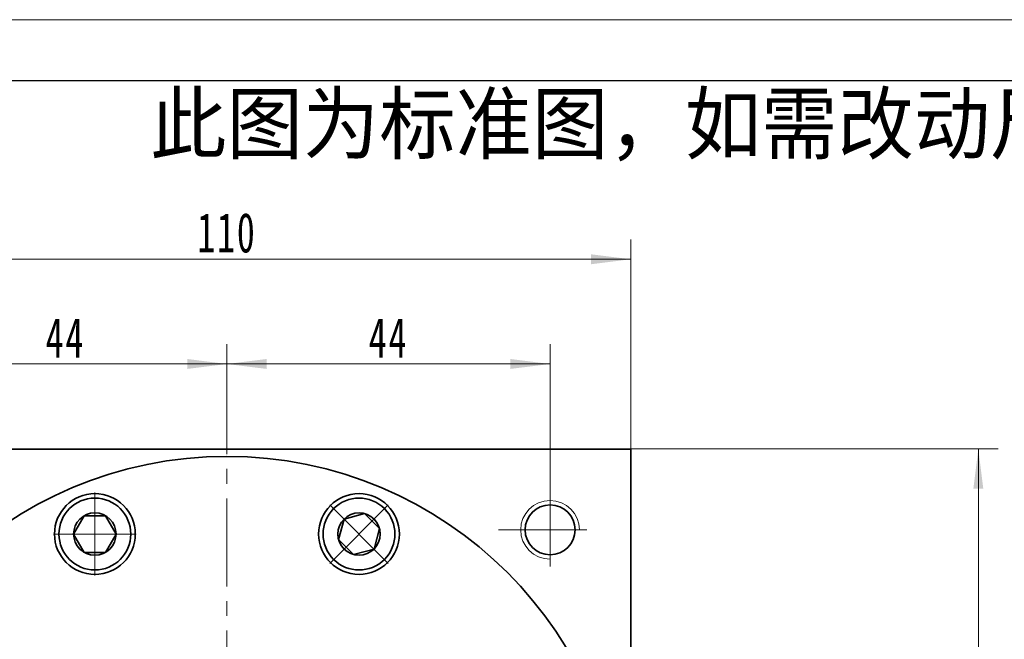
# Model space of a CAD drawing. Header units: millimetres. Extents: x 12 to 715, y 73 to 567.
# Tile 7 of 8: x 456 to 590, y 483 to 567. Entities that reach past the tile are written whole.
import ezdxf

# ---------------------------------------------------------------- set-up
doc = ezdxf.new("R2010")
doc.units = ezdxf.units.MM
doc.set_wipeout_variables(frame=1)
doc.linetypes.add('点画线', pattern=[18, 12, -2, 2, -2])
doc.layers.get('0').update_dxf_attribs({"lineweight": 35})
doc.layers.add('6文字层', color=3, linetype='Continuous')
for name, color, linetype, lineweight in [('中心线层', 1, '点画线', 18), ('图框_外框线', 7, 'Continuous', 18), ('尺寸线层', 3, 'Continuous', 18), ('粗实线层', 7, 'Continuous', 35)]:
    doc.layers.add(name, color=color, linetype=linetype, lineweight=lineweight)
doc.styles.add('标准', font='txt', dxfattribs={"width": 0.667})
doc.dimstyles.new('a4-1-1', dxfattribs={"dimtxt": 3, "dimasz": 3, "dimexe": 1.5, "dimexo": 0, "dimgap": 0.5, "dimtad": 1, "dimdec": 3, "dimdsep": 46, "dimtxsty": '标准', "dimblk": '_CAXARROW', "dimcen": 0, "dimdle": 4, "dimazin": 2, "dimtfac": 0.707107, "dimtdec": 3, "dimtix": 1, "dimtmove": 2, "dimatfit": 3, "dimfxl": 0, "dimfrac": 2, "dimtolj": 1, "dimtzin": 0, "dimarcsym": 0})

# ---------------------------------------------------------------- blocks, each defined once
blk = doc.blocks.new('*X10')
at = {"layer": '尺寸线层', "linetype": 'Continuous'}
for points in [[(428.87, 534.79), (434.27, 535.46), (434.27, 534.11)], [(538.87, 534.79), (533.47, 535.46), (533.47, 534.11)]]:
    blk.add_hatch(color=0, dxfattribs=at).paths.add_polyline_path(points, flags=0)
at = {"layer": '尺寸线层', "color": 0, "linetype": 'Continuous'}
for p, q in [((428.87, 508.96), (428.87, 537.49)), ((538.87, 508.96), (538.87, 537.49)), ((428.87, 534.79), (538.87, 534.79))]:
    blk.add_line(p, q, dxfattribs=at)
at = {"layer": '尺寸线层', "color": 0, "insert": (483.87, 538.37), "char_height": 5.4, "width": 14.3527, "attachment_point": 5, "line_spacing_factor": 1.15057, "style": '标准'}
blk.add_mtext('\\T1.1;110', dxfattribs=at)
blk = doc.blocks.new('_CAXARROW')
blk.add_hatch(color=0).paths.add_polyline_path([(0, 0), (-1, 0.125), (-1, -0.125)], flags=0)
blk = doc.blocks.new('*X14')
at = {"layer": '尺寸线层', "linetype": 'Continuous'}
for points in [[(439.87, 520.53), (445.27, 521.21), (445.27, 519.86)], [(483.87, 520.53), (478.47, 521.21), (478.47, 519.86)]]:
    blk.add_hatch(color=0, dxfattribs=at).paths.add_polyline_path(points, flags=0)
at = {"layer": '尺寸线层', "color": 0, "linetype": 'Continuous'}
for p, q in [((439.87, 504.96), (439.87, 523.23)), ((483.87, 511.95), (483.87, 523.23)), ((439.87, 520.53), (483.87, 520.53))]:
    blk.add_line(p, q, dxfattribs=at)
at = {"layer": '尺寸线层', "color": 0, "insert": (461.87, 524.1), "char_height": 5.4, "width": 10.8, "attachment_point": 5, "line_spacing_factor": 1.15057, "style": '标准'}
blk.add_mtext('\\T1.1;44', dxfattribs=at)
blk = doc.blocks.new('*X15')
at = {"layer": '尺寸线层', "linetype": 'Continuous'}
for points in [[(483.87, 520.53), (489.27, 521.21), (489.27, 519.86)], [(527.87, 520.53), (522.47, 521.21), (522.47, 519.86)]]:
    blk.add_hatch(color=0, dxfattribs=at).paths.add_polyline_path(points, flags=0)
at = {"layer": '尺寸线层', "color": 0, "linetype": 'Continuous'}
for p, q in [((483.87, 511.95), (483.87, 523.23)), ((527.87, 504.96), (527.87, 523.23)), ((483.87, 520.53), (527.87, 520.53))]:
    blk.add_line(p, q, dxfattribs=at)
at = {"layer": '尺寸线层', "color": 0, "insert": (505.87, 524.1), "char_height": 5.4, "width": 10.8, "attachment_point": 5, "line_spacing_factor": 1.15057, "style": '标准'}
blk.add_mtext('\\T1.1;44', dxfattribs=at)
blk = doc.blocks.new('*X17')
at = {"layer": '尺寸线层', "linetype": 'Continuous'}
for points in [[(586.2, 508.96), (586.87, 503.56), (585.52, 503.56)], [(586.2, 298.96), (586.87, 304.36), (585.52, 304.36)]]:
    blk.add_hatch(color=0, dxfattribs=at).paths.add_polyline_path(points, flags=0)
at = {"layer": '尺寸线层', "color": 0, "linetype": 'Continuous'}
for p, q in [((538.87, 508.96), (588.9, 508.96)), ((586.2, 508.96), (586.2, 298.96)), ((493.87, 298.96), (588.9, 298.96))]:
    blk.add_line(p, q, dxfattribs=at)
at = {"layer": '尺寸线层', "color": 0, "insert": (582.61, 403.96), "char_height": 5.4, "width": 14.5863, "attachment_point": 5, "rotation": 90, "line_spacing_factor": 1.15057, "style": '标准'}
blk.add_mtext('\\T1.1;210', dxfattribs=at)
blk = doc.blocks.new('*X18')
at = {"layer": '中心线层', "linetype": '点画线', "lineweight": 18}
for p, q in [((0, -5.64), (0, 5.64)), ((-5.64, 0), (5.64, 0))]:
    blk.add_line(p, q, dxfattribs=at)
at = {"layer": '粗实线层'}
for p, q in [((-2.89, 0), (-1.44, 2.5)), ((-1.44, 2.5), (1.44, 2.5)), ((2.89, 0), (1.44, 2.5)), ((2.89, 0), (1.44, 2.5)), ((-2.89, 0), (-1.44, -2.5)), ((2.89, 0), (1.44, -2.5)), ((-1.44, -2.5), (1.44, -2.5))]:
    blk.add_line(p, q, dxfattribs=at)
blk.add_circle((0, 0), 2.89, dxfattribs=at)
for start, end in [(0, 180), (180, 360)]:
    blk.add_arc((0, 0), 4.89, start, end, dxfattribs=at)
blk = doc.blocks.new('提示字样')
at = {"layer": '6文字层', "insert": (1.21, 11.52), "char_height": 10, "width": 317.6795, "attachment_point": 1}
blk.add_mtext('{\\C1;此图为标准图，如需改动尺寸请联系销售经理。}', dxfattribs=at)

msp = doc.modelspace()

# ---------------------------------------------------------------- linework, layer by layer
at = {"layer": '中心线层'}
for p, q in [((483.8717, 292.239), (483.8717, 511.954)), ((527.8717, 504.9588), (527.8717, 490.9588)), ((520.8717, 497.9588), (534.8717, 497.9588))]:
    msp.add_line(p, q, dxfattribs=at)
at = {"layer": '粗实线层'}
for points in [[(428.8717, 508.3588), (428.8717, 508.9588), (538.8717, 508.9588), (538.8717, 508.3588)], [(538.8717, 398.9588), (538.8717, 508.9588)]]:
    msp.add_lwpolyline(points, dxfattribs=at)
for centre, radius in [((483.8717, 453.9588), 54), ((465.8856, 497.3812), 5.5), ((501.8578, 497.3812), 5.5), ((527.8717, 497.9588), 3.4)]:
    msp.add_circle(centre, radius, dxfattribs=at)
at = {"layer": '粗实线层', "lineweight": 18}
msp.add_arc((527.8717, 497.9588), 4, 0, 270, dxfattribs=at)

# ---------------------------------------------------------------- block references
at = {"layer": '粗实线层', "xscale": 0.8, "yscale": 0.8, "zscale": 0.8}
msp.add_blockref('提示字样', (472.4424, 548.054), dxfattribs=at)

# ---------------------------------------------------------------- dimensions: what is measured, and where the dimension line sits
at = {"layer": '尺寸线层'}
for base, p1, p2, picture, middle in [((538.8717, 534.7889), (428.8717, 508.9588), (538.8717, 508.9588), '*X10', (483.8717, 538.3738)), ((483.8717, 520.5329), (439.8717, 504.9588), (483.8717, 511.954), '*X14', (461.8717, 524.1027)), ((527.8717, 520.5329), (483.8717, 511.954), (527.8717, 504.9588), '*X15', (505.8717, 524.1027))]:
    dim = msp.add_linear_dim(base=base, p1=p1, p2=p2, dimstyle='a4-1-1', override={"dimsah": 1, "dimtfill": 1, "dimtzin": 0}, dxfattribs=at)
    dim.commit()
    dim.dimension.update_dxf_attribs({"geometry": picture, "text_midpoint": middle})
dim = msp.add_linear_dim(base=(586.1963, 298.9588), p1=(538.8717, 508.9588), p2=(493.8717, 298.9588), angle=270, dimstyle='a4-1-1', override={"dimsah": 1, "dimtfill": 1, "dimtzin": 0}, dxfattribs=at)
dim.commit()
dim.dimension.update_dxf_attribs({"geometry": '*X17', "text_midpoint": (582.6114, 403.9588)})

# ---------------------------------------------------------------- next in the draw order: wipeouts: each hides what was drawn before it
for points in [[(470.7756, 497.3812), (470.7755, 497.4087), (470.7752, 497.4361), (470.7749, 497.4636), (470.7743, 497.4911), (470.7736, 497.5185), (470.7728, 497.546), (470.7718, 497.5735), (470.7706, 497.6009), (470.7693, 497.6284), (470.7678, 497.6558), (470.7662, 497.6832), (470.7644, 497.7107), (470.7625, 497.7381), (470.7604, 497.7655), (470.7582, 497.7928), (470.7558, 497.8202), (470.7533, 497.8476), (470.7506, 497.8749), (470.7477, 497.9022), (470.7447, 497.9296), (470.7416, 497.9569), (470.7382, 497.9841), (470.7348, 498.0114), (470.7312, 498.0386), (470.7274, 498.0658), (470.7235, 498.093), (470.7194, 498.1202), (470.7152, 498.1474), (470.7108, 498.1745), (470.7062, 498.2016), (470.7062, 498.2016), (470.6627, 498.4259), (470.6086, 498.648), (470.5443, 498.8673), (470.4697, 499.0833), (470.3852, 499.2957), (470.2908, 499.5038), (470.1869, 499.7073), (470.0735, 499.9058), (469.9509, 500.0987), (469.8195, 500.2857), (469.6795, 500.4663), (469.5312, 500.6402), (469.375, 500.807), (469.2111, 500.9663), (469.0399, 501.1178), (468.8619, 501.2611), (468.6774, 501.3959), (468.4868, 501.5219), (468.2904, 501.639), (468.0889, 501.7467), (467.8825, 501.8449), (467.6718, 501.9333), (467.4571, 502.0118), (467.239, 502.0801), (467.018, 502.1383), (466.7945, 502.186), (466.569, 502.2232), (466.342, 502.2498), (466.114, 502.2658), (465.8856, 502.2712), (465.8856, 502.2712), (465.6571, 502.2658), (465.4291, 502.2498), (465.2021, 502.2232), (464.9766, 502.186), (464.7531, 502.1383), (464.5321, 502.0801), (464.314, 502.0118), (464.0994, 501.9333), (463.8886, 501.8449), (463.6822, 501.7467), (463.4807, 501.639), (463.2844, 501.5219), (463.0937, 501.3959), (462.9092, 501.2611), (462.7312, 501.1178), (462.56, 500.9663), (462.3961, 500.807), (462.2399, 500.6402), (462.0916, 500.4663), (461.9516, 500.2857), (461.8202, 500.0987), (461.6977, 499.9058), (461.5843, 499.7073), (461.4803, 499.5038), (461.3859, 499.2957), (461.3014, 499.0833), (461.2268, 498.8673), (461.1625, 498.648), (461.1085, 498.4259), (461.0649, 498.2016), (461.0649, 498.2016), (461.0603, 498.1745), (461.056, 498.1474), (461.0517, 498.1202), (461.0476, 498.093), (461.0437, 498.0658), (461.04, 498.0386), (461.0363, 498.0114), (461.0329, 497.9841), (461.0296, 497.9569), (461.0264, 497.9296), (461.0234, 497.9022), (461.0205, 497.8749), (461.0179, 497.8476), (461.0153, 497.8202), (461.0129, 497.7928), (461.0107, 497.7655), (461.0086, 497.7381), (461.0067, 497.7107), (461.0049, 497.6832), (461.0033, 497.6558), (461.0018, 497.6284), (461.0005, 497.6009), (460.9993, 497.5735), (460.9983, 497.546), (460.9975, 497.5185), (460.9968, 497.4911), (460.9963, 497.4636), (460.9959, 497.4361), (460.9956, 497.4087), (460.9956, 497.3812), (460.9956, 497.3812), (461.0023, 497.1253), (461.0223, 496.87), (461.0558, 496.6162), (461.1024, 496.3645), (461.1622, 496.1156), (461.2349, 495.8701), (461.3204, 495.6288), (461.4183, 495.3922), (461.5285, 495.1612), (461.6507, 494.9362), (461.7845, 494.7179), (461.9295, 494.5069), (462.0853, 494.3038), (462.2516, 494.1091), (462.4278, 493.9234), (462.6135, 493.7472), (462.8082, 493.5809), (463.0113, 493.4251), (463.2223, 493.2801), (463.4406, 493.1463), (463.6655, 493.0242), (463.8966, 492.9139), (464.1331, 492.816), (464.3745, 492.7305), (464.6199, 492.6578), (464.8689, 492.598), (465.1206, 492.5514), (465.3744, 492.518), (465.6296, 492.4979), (465.8856, 492.4912), (465.8856, 492.4912), (466.1415, 492.4979), (466.3967, 492.518), (466.6505, 492.5514), (466.9022, 492.598), (467.1512, 492.6578), (467.3967, 492.7305), (467.638, 492.816), (467.8745, 492.9139), (468.1056, 493.0242), (468.3306, 493.1463), (468.5488, 493.2801), (468.7598, 493.4251), (468.9629, 493.5809), (469.1576, 493.7472), (469.3433, 493.9234), (469.5195, 494.1091), (469.6858, 494.3038), (469.8417, 494.5069), (469.9867, 494.7179), (470.1204, 494.9362), (470.2426, 495.1612), (470.3528, 495.3922), (470.4508, 495.6288), (470.5362, 495.8701), (470.6089, 496.1156), (470.6687, 496.3645), (470.7154, 496.6162), (470.7488, 496.87), (470.7689, 497.1253)], [(505.3156, 493.9234), (505.3349, 493.9429), (505.3542, 493.9625), (505.3733, 493.9822), (505.3924, 494.002), (505.4113, 494.0219), (505.4301, 494.0419), (505.4488, 494.0621), (505.4674, 494.0823), (505.4859, 494.1026), (505.5043, 494.1231), (505.5225, 494.1436), (505.5407, 494.1643), (505.5587, 494.185), (505.5766, 494.2058), (505.5944, 494.2268), (505.612, 494.2478), (505.6296, 494.269), (505.647, 494.2902), (505.6643, 494.3116), (505.6815, 494.333), (505.6986, 494.3545), (505.7155, 494.3762), (505.7323, 494.3979), (505.749, 494.4197), (505.7656, 494.4416), (505.7821, 494.4636), (505.7984, 494.4857), (505.8146, 494.5079), (505.8307, 494.5302), (505.8467, 494.5526), (505.8467, 494.5526), (505.9745, 494.742), (506.0933, 494.9372), (506.2028, 495.1378), (506.3029, 495.3433), (506.3933, 495.5532), (506.4737, 495.7671), (506.5441, 495.9845), (506.6043, 496.205), (506.654, 496.4281), (506.6933, 496.6532), (506.722, 496.88), (506.7402, 497.1078), (506.7476, 497.3362), (506.7444, 497.5647), (506.7304, 497.7928), (506.7059, 498.0201), (506.6707, 498.2459), (506.6251, 498.4698), (506.569, 498.6914), (506.5026, 498.9101), (506.4261, 499.1254), (506.3397, 499.337), (506.2434, 499.5443), (506.1375, 499.7468), (506.0223, 499.9442), (505.898, 500.136), (505.7649, 500.3217), (505.6232, 500.5011), (505.4733, 500.6736), (505.3156, 500.8389), (505.3156, 500.8389), (505.1502, 500.9967), (504.9777, 501.1466), (504.7983, 501.2883), (504.6126, 501.4214), (504.4208, 501.5457), (504.2234, 501.6609), (504.0209, 501.7668), (503.8136, 501.863), (503.602, 501.9495), (503.3867, 502.026), (503.168, 502.0924), (502.9464, 502.1485), (502.7225, 502.1941), (502.4967, 502.2293), (502.2695, 502.2538), (502.0413, 502.2677), (501.8128, 502.271), (501.5844, 502.2635), (501.3566, 502.2454), (501.1299, 502.2167), (500.9047, 502.1774), (500.6817, 502.1276), (500.4612, 502.0675), (500.2437, 501.9971), (500.0298, 501.9167), (499.8199, 501.8263), (499.6144, 501.7262), (499.4139, 501.6167), (499.2186, 501.4978), (499.0292, 501.37), (499.0292, 501.37), (499.0068, 501.3541), (498.9845, 501.338), (498.9623, 501.3218), (498.9402, 501.3055), (498.9182, 501.289), (498.8963, 501.2724), (498.8745, 501.2557), (498.8528, 501.2389), (498.8312, 501.222), (498.8096, 501.2049), (498.7882, 501.1877), (498.7668, 501.1704), (498.7456, 501.153), (498.7245, 501.1354), (498.7034, 501.1178), (498.6825, 501.1), (498.6616, 501.0821), (498.6409, 501.064), (498.6202, 501.0459), (498.5997, 501.0277), (498.5793, 501.0093), (498.5589, 500.9908), (498.5387, 500.9722), (498.5186, 500.9535), (498.4985, 500.9347), (498.4786, 500.9158), (498.4588, 500.8967), (498.4391, 500.8776), (498.4195, 500.8583), (498.4, 500.8389), (498.4, 500.8389), (498.2238, 500.6532), (498.0576, 500.4586), (497.9017, 500.2555), (497.7567, 500.0445), (497.6229, 499.8262), (497.5008, 499.6012), (497.3906, 499.3701), (497.2926, 499.1336), (497.2071, 498.8923), (497.1344, 498.6468), (497.0747, 498.3979), (497.028, 498.1461), (496.9946, 497.8923), (496.9745, 497.6371), (496.9678, 497.3812), (496.9745, 497.1253), (496.9946, 496.87), (497.028, 496.6162), (497.0747, 496.3645), (497.1344, 496.1156), (497.2071, 495.8701), (497.2926, 495.6288), (497.3906, 495.3922), (497.5008, 495.1612), (497.6229, 494.9362), (497.7567, 494.7179), (497.9017, 494.5069), (498.0576, 494.3038), (498.2238, 494.1091), (498.4, 493.9234), (498.4, 493.9234), (498.5858, 493.7472), (498.7804, 493.5809), (498.9835, 493.4251), (499.1945, 493.2801), (499.4128, 493.1463), (499.6378, 493.0242), (499.8689, 492.9139), (500.1054, 492.816), (500.3467, 492.7305), (500.5922, 492.6578), (500.8411, 492.598), (501.0928, 492.5514), (501.3467, 492.518), (501.6019, 492.4979), (501.8578, 492.4912), (502.1137, 492.4979), (502.3689, 492.518), (502.6228, 492.5514), (502.8745, 492.598), (503.1234, 492.6578), (503.3689, 492.7305), (503.6102, 492.816), (503.8467, 492.9139), (504.0778, 493.0242), (504.3028, 493.1463), (504.5211, 493.2801), (504.7321, 493.4251), (504.9352, 493.5809), (505.1298, 493.7472)]]:
    msp.add_wipeout(points).dxf.layer = '粗实线层'

# ---------------------------------------------------------------- next in the draw order: linework, layer by layer
at = {"layer": '图框_外框线', "color": 3}
msp.add_lwpolyline([(16.126, 73.32), (714.8233, 73.32), (714.8233, 567.3988), (16.126, 567.3988)], close=True, dxfattribs=at)
at = {"layer": '图框_外框线', "color": 3, "lineweight": 25}
msp.add_lwpolyline([(57.7152, 81.6378), (706.5054, 81.6378), (706.5054, 559.0809), (57.7152, 559.0809)], close=True, dxfattribs=at)

# ---------------------------------------------------------------- next in the draw order: block references
at = {"layer": '粗实线层', "rotation": 315.0000000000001}
msp.add_blockref('*X18', (501.8578, 497.3812), dxfattribs=at)
at = {"layer": '粗实线层'}
msp.add_blockref('*X18', (465.8856, 497.3812), dxfattribs=at)

doc.saveas('drawing.dxf')
